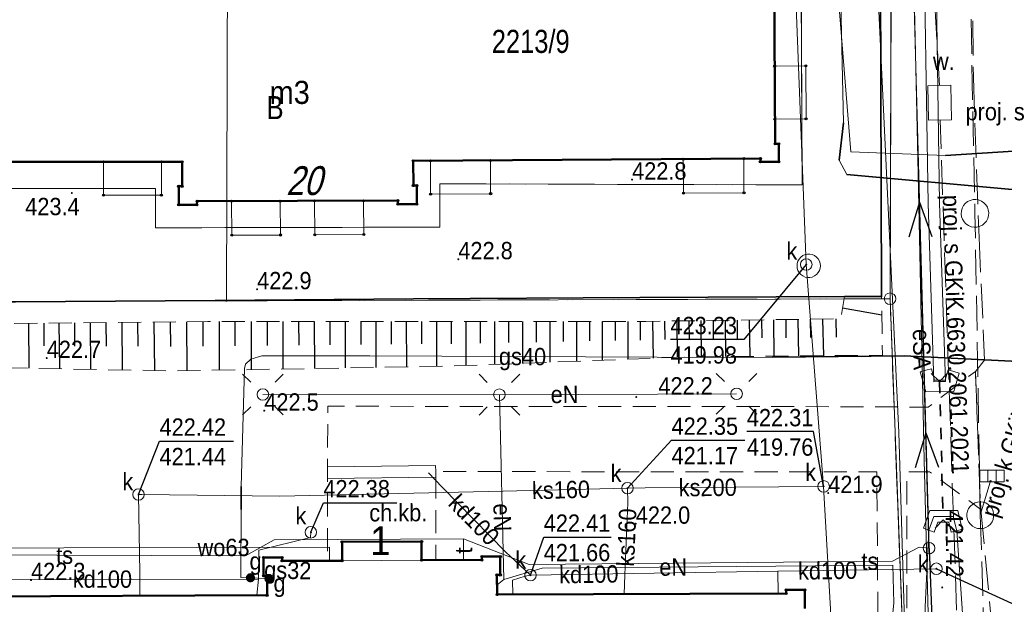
# Model space of a CAD drawing. Header units: metres. Extents: x 7417884 to 7418420, y 5565806 to 5566270.
# Tile 26 of 43: x 7418327 to 7418369, y 5565905 to 5565930. Entities that reach past the tile are written whole.
import ezdxf
from ezdxf.enums import TextEntityAlignment as Align

# ---------------------------------------------------------------- set-up
doc = ezdxf.new("R2010")
doc.units = ezdxf.units.M
for name, pattern in [('1.0_0.5', [1.5, 1, -0.5]), ('1.5_0.5', [2, 1.5, -0.5]), ('219-500', [0]), ('egkk-500', [0]), ('otkz_500', [1, 0.5, -0.5]), ('suep_nn_500', [0])]:
    doc.linetypes.add(name, pattern=pattern)
for name, color, linetype in [('000 Inne (niezydentyfikowane)', 7, 'Continuous'), ('202-punkt graniczny', 7, 'Continuous'), ('203-punkt graniczny', 7, 'Continuous'), ('210-oznaczenie konturu użytku gruntowego', 7, 'Continuous'), ('211-numer działki ewidencyjnej', 7, 'Continuous'), ('217-kontur klasyfikacyjny', 7, 'Continuous'), ('218-kontur użytku gruntowego', 7, 'Continuous'), ('219-działka ewidencyjna', 7, 'Continuous'), ('238-Punkt adresowy budynku', 7, 'Continuous'), ('312-budynek ewidencyjny', 7, 'Continuous'), ('312-oznaczenie budynku ewidencyjnego-Atr117', 7, 'Continuous'), ('320-blok - kondygnacja nadziemna', 7, 'Continuous'), ('320-blok - kondygnacja nadziemna-Atr25', 7, 'Continuous'), ('chodnik', 7, 'Continuous'), ('chodnik-Atr17', 7, 'Continuous'), ('gazowe urządzenie techniczne', 7, 'Continuous'), ('gazowe urządzenie techniczne-Atr17', 7, 'Continuous'), ('inny rodzaj bloku', 7, 'Continuous'), ('jezdnia', 7, 'Continuous'), ('komora podziemna', 7, 'Continuous'), ('komora podziemna - ob. projektowany', 7, 'Continuous'), ('komora podziemna - ob. projektowany-Atr17', 7, 'Continuous'), ('kratka ściekowa - ob. projektowany', 7, 'Continuous'), ('latarnia', 7, 'Continuous'), ('obudowa ochronna przewodu', 7, 'Continuous'), ('odwodnienie liniowe', 7, 'Continuous'), ('ogrodzenie trwałe', 7, 'Continuous'), ('pikieta naturalna', 7, 'Continuous'), ('pikieta naturalna-Atr2', 7, 'Continuous'), ('pikieta sztuczna', 7, 'Continuous'), ('pikieta sztuczna-Atr2', 7, 'Continuous'), ('przepust', 7, 'Continuous'), ('przewód elektroenergetyczny niskiego napięcia', 7, 'Continuous'), ('przewód elektroenergetyczny podziemny', 7, 'Continuous'), ('przewód elektroenergetyczny podziemny-Atr1', 7, 'Continuous'), ('przewód gazowy', 7, 'Continuous'), ('przewód gazowy-Atr1', 7, 'Continuous'), ('przewód kanalizacyjny', 7, 'Continuous'), ('przewód kanalizacyjny - ob. projektowany', 7, 'Continuous'), ('przewód kanalizacyjny - ob. projektowany-Atr1', 7, 'Continuous'), ('przewód kanalizacyjny-Atr1', 7, 'Continuous'), ('przewód specjalny - ob. projektowany', 7, 'Continuous'), ('przewód specjalny - ob. projektowany-Atr1', 7, 'Continuous'), ('przewód telekomunikacyjny podziemny', 7, 'Continuous'), ('przewód telekomunikacyjny podziemny-Atr1', 7, 'Continuous'), ('przewód wodociągowy', 7, 'Continuous'), ('przewód wodociągowy-Atr1', 7, 'Continuous'), ('Punkt budynku', 7, 'Continuous'), ('rzędna', 7, 'Continuous'), ('rzędna-Atr2', 7, 'Continuous'), ('rzędna-Atr3', 7, 'Continuous'), ('rów przydrożny (linia)', 7, 'Continuous'), ('rów przydrożny (linia)-Atr17', 7, 'Continuous'), ('rów przydrożny (poligon)', 7, 'Continuous'), ('skarpa nieumocniona', 7, 'Continuous'), ('studnia kanalizacyjna', 7, 'Continuous'), ('studnia kanalizacyjna-Atr17', 7, 'Continuous'), ('słup przewodów napowietrznych', 7, 'Continuous'), ('właz do komory lub kanału - okrągły', 7, 'Continuous'), ('właz do komory lub kanału - okrągły-Atr17', 7, 'Continuous'), ('zasuwa lub zawór', 7, 'Continuous'), ('zasuwa lub zawór-Atr17', 7, 'Continuous'), ('ściana oporowa (linia)', 7, 'Continuous')]:
    doc.layers.add(name, color=color, linetype=linetype)
doc.styles.get("Standard").update_dxf_attribs({"font": 'arial.ttf'})
doc.linetypes.add('902-500', pattern='A,3.75,0,[1,ksztalty.shx,S=0.5,R=0,X=0,Y=0],3.75', length=7.5)
doc.linetypes.add('otdn_500', pattern='A,5,0,[21,ksztalty.shx,S=0.5,R=0,X=-1,Y=0]', length=5)
doc.linetypes.add('sukl_500', pattern='A,0.35,0,[22,ksztalty.shx,S=0.5,R=0,X=0,Y=0]', length=0.35)

# ---------------------------------------------------------------- blocks, each defined once
blk = doc.blocks.new('PUNKTBUD')
at = {"color": 0}
blk.add_circle((0, 0), 0.045, dxfattribs=at)
blk = doc.blocks.new('203')
at = {"linetype": 'Continuous', "lineweight": 0}
h = blk.add_hatch(color=0, dxfattribs=at)
edge = h.paths.add_edge_path()
edge.add_arc((0, 0), 0.045, 0, 360)
blk = doc.blocks.new('202')
at = {"color": 0, "linetype": 'Continuous', "lineweight": 0}
blk.add_circle((0, 0), 0.25, dxfattribs=at)
blk = doc.blocks.new('PW01')
at = {"linetype": 'Continuous', "lineweight": 13}
h = blk.add_hatch(color=0, dxfattribs=at)
edge = h.paths.add_edge_path()
edge.add_arc((0, 0), 0.045, 0, 360)
blk = doc.blocks.new('US15')
at = {"color": 0, "linetype": 'Continuous', "lineweight": 13}
blk.add_circle((0, 0), 0.25, dxfattribs=at)
blk = doc.blocks.new('SM01')
at = {"color": 0, "linetype": 'Continuous', "lineweight": 13}
for p, q in [((-0.53, 0.531), (-0.883, 0.884)), ((0.531, 0.531), (0.884, 0.884)), ((-0.53, -0.53), (-0.883, -0.883)), ((0.531, -0.53), (0.884, -0.883))]:
    blk.add_line(p, q, dxfattribs=at)
blk.add_circle((0, 0), 0.25, dxfattribs=at)
blk = doc.blocks.new('US22')
at = {"color": 0, "linetype": 'Continuous', "lineweight": 13}
blk.add_circle((0, 0), 0.25, dxfattribs=at)
blk = doc.blocks.new('SUEP1')
at = {"color": 0, "linetype": 'Continuous'}
for p, q in [((5, 0), (3.5, 0.5)), ((15, 0), (13.5, 0.5)), ((0, 0), (5, 0)), ((5, 0), (3.5, -0.5)), ((5, 0), (15, 0)), ((15, 0), (13.5, -0.5))]:
    blk.add_line(p, q, dxfattribs=at)
blk = doc.blocks.new('IB05')
at = {"color": 0, "linetype": 'Continuous', "lineweight": 13}
for q in [(0.354, 0.354), (0.354, -0.354)]:
    blk.add_line((0, 0), q, dxfattribs=at)
blk = doc.blocks.new('US25')
at = {"linetype": 'Continuous', "lineweight": 0}
h = blk.add_hatch(color=0, dxfattribs=at)
edge = h.paths.add_edge_path()
edge.add_arc((0, 0), 0.2, 0, 360)
blk = doc.blocks.new('US05')
at = {"color": 0, "linetype": 'Continuous', "lineweight": 13}
for p, q in [((-0.525, -0.25), (-0.525, 0.25)), ((-0.525, 0.25), (-0.175, 0.25)), ((-0.175, -0.25), (-0.175, 0.25)), ((-0.175, 0.25), (0.175, 0.25)), ((0.175, -0.25), (0.175, 0.25)), ((0.175, 0.25), (0.525, 0.25)), ((0.525, -0.25), (0.525, 0.25)), ((-0.525, -0.25), (-0.175, -0.25)), ((-0.175, -0.25), (0.175, -0.25)), ((0.175, -0.25), (0.525, -0.25))]:
    blk.add_line(p, q, dxfattribs=at)

msp = doc.modelspace()

# ---------------------------------------------------------------- linework, layer by layer
at = {"layer": '000 Inne (niezydentyfikowane)', "color": 7, "linetype": 'Continuous', "lineweight": 25, "flags": 128}
for points in [[(7418362.44, 5565917.74), (7418364.14, 5565917.44)], [(7418355.26, 5565917.18), (7418355.28, 5565915.6)], [(7418355.78, 5565917.18), (7418355.79, 5565916.4)], [(7418356.3, 5565917.19), (7418356.32, 5565915.62)], [(7418356.83, 5565917.2), (7418356.84, 5565916.41)], [(7418357.35, 5565917.2), (7418357.37, 5565915.63)], [(7418357.87, 5565917.21), (7418357.88, 5565916.42)], [(7418358.4, 5565917.22), (7418358.42, 5565915.64)], [(7418358.93, 5565917.23), (7418358.94, 5565916.44)], [(7418359.45, 5565917.23), (7418359.47, 5565915.65)], [(7418359.98, 5565917.24), (7418359.99, 5565916.45)], [(7418360.51, 5565917.25), (7418360.53, 5565915.66)], [(7418361.04, 5565917.25), (7418361.05, 5565916.46)], [(7418361.58, 5565917.26), (7418361.61, 5565915.67)], [(7418362.15, 5565917.27), (7418362.16, 5565916.47)], [(7418327.16, 5565917.08), (7418327.18, 5565915.13)], [(7418327.82, 5565917.08), (7418327.83, 5565916.1)], [(7418328.48, 5565917.09), (7418328.5, 5565915.11)], [(7418329.15, 5565917.09), (7418329.16, 5565916.09)], [(7418329.83, 5565917.1), (7418329.85, 5565915.08)], [(7418330.51, 5565917.11), (7418330.52, 5565916.09)], [(7418331.2, 5565917.11), (7418331.22, 5565915.05)], [(7418331.89, 5565917.12), (7418331.9, 5565916.08)], [(7418332.6, 5565917.13), (7418332.62, 5565915.03)], [(7418333.3, 5565917.13), (7418333.31, 5565916.07)], [(7418334.01, 5565917.14), (7418334.03, 5565915.02)], [(7418334.71, 5565917.15), (7418334.72, 5565916.09)], [(7418335.42, 5565917.15), (7418335.42, 5565915.04)], [(7418336.11, 5565917.15), (7418336.11, 5565916.1)], [(7418336.81, 5565917.15), (7418336.81, 5565915.07)], [(7418337.5, 5565917.15), (7418337.5, 5565916.12)], [(7418338.18, 5565917.15), (7418338.18, 5565915.09)], [(7418338.86, 5565917.15), (7418338.87, 5565916.13)], [(7418339.54, 5565917.16), (7418339.55, 5565915.12)], [(7418340.22, 5565917.16), (7418340.22, 5565916.14)], [(7418340.89, 5565917.16), (7418340.89, 5565915.14)], [(7418341.56, 5565917.16), (7418341.56, 5565916.15)], [(7418342.22, 5565917.16), (7418342.22, 5565915.16)], [(7418342.88, 5565917.16), (7418342.88, 5565916.17)], [(7418343.53, 5565917.16), (7418343.54, 5565915.19)], [(7418344.19, 5565917.16), (7418344.19, 5565916.18)], [(7418344.84, 5565917.16), (7418344.84, 5565915.21)], [(7418345.48, 5565917.16), (7418345.48, 5565916.19)], [(7418346.11, 5565917.16), (7418346.11, 5565915.25)], [(7418346.74, 5565917.16), (7418346.74, 5565916.22)], [(7418347.36, 5565917.16), (7418347.36, 5565915.3)], [(7418347.97, 5565917.16), (7418347.97, 5565916.24)], [(7418348.57, 5565917.16), (7418348.57, 5565915.34)], [(7418349.17, 5565917.16), (7418349.17, 5565916.26)], [(7418349.76, 5565917.16), (7418349.76, 5565915.39)], [(7418350.34, 5565917.16), (7418350.34, 5565916.29)], [(7418350.91, 5565917.16), (7418350.91, 5565915.43)], [(7418351.48, 5565917.16), (7418351.48, 5565916.31)], [(7418352.03, 5565917.16), (7418352.03, 5565915.48)], [(7418352.59, 5565917.16), (7418352.59, 5565916.33)], [(7418353.13, 5565917.16), (7418353.13, 5565915.52)], [(7418353.67, 5565917.16), (7418353.67, 5565916.35)], [(7418354.2, 5565917.16), (7418354.23, 5565915.56)], [(7418354.73, 5565917.17), (7418354.74, 5565916.38)]]:
    msp.add_lwpolyline(points, dxfattribs=at)
at = {"layer": '217-kontur klasyfikacyjny', "color": 92, "linetype": 'egkk-500', "lineweight": 18, "flags": 128}
for points in [[(7418360.63, 5565935.93), (7418360.69, 5565923.07)], [(7418364.5, 5565918.14), (7418364.56, 5565935.92)], [(7418332.67, 5565922.92), (7418316.94, 5565922.92)], [(7418332.67, 5565921.21), (7418332.67, 5565922.92)], [(7418360.69, 5565923.07), (7418344.99, 5565923.12)], [(7418344.99, 5565923.12), (7418344.99, 5565921.24)], [(7418335.75, 5565921.22), (7418332.67, 5565921.21)], [(7418344.99, 5565921.24), (7418335.75, 5565921.22)], [(7418320.43, 5565917.99), (7418335.74, 5565918.05)], [(7418335.74, 5565918.05), (7418364.5, 5565918.14)]]:
    msp.add_lwpolyline(points, dxfattribs=at)
at = {"layer": '218-kontur użytku gruntowego', "color": 3, "linetype": '1.0_0.5', "lineweight": 18, "ltscale": 2, "flags": 128}
for points in [[(7418360.69, 5565923.07), (7418360.63, 5565935.93)], [(7418360.63, 5565935.93), (7418360.69, 5565923.07)], [(7418364.56, 5565935.92), (7418364.5, 5565918.14)], [(7418364.5, 5565918.14), (7418364.56, 5565935.92)], [(7418316.94, 5565922.92), (7418332.67, 5565922.92)], [(7418332.67, 5565922.92), (7418316.94, 5565922.92)], [(7418332.67, 5565922.92), (7418332.67, 5565921.21)], [(7418332.67, 5565921.21), (7418332.67, 5565922.92)], [(7418344.99, 5565921.24), (7418344.99, 5565923.12)], [(7418344.99, 5565923.12), (7418360.69, 5565923.07)], [(7418360.69, 5565923.07), (7418344.99, 5565923.12)], [(7418344.99, 5565923.12), (7418344.99, 5565921.24)], [(7418332.67, 5565921.21), (7418335.75, 5565921.22)], [(7418335.75, 5565921.22), (7418332.67, 5565921.21)], [(7418335.75, 5565921.22), (7418344.99, 5565921.24)], [(7418344.99, 5565921.24), (7418335.75, 5565921.22)], [(7418335.74, 5565918.05), (7418320.43, 5565917.99)], [(7418320.43, 5565917.99), (7418335.74, 5565918.05)], [(7418364.5, 5565918.14), (7418335.74, 5565918.05)], [(7418335.74, 5565918.05), (7418364.5, 5565918.14)], [(7418364.5, 5565918.14), (7418366.46, 5565866.19)], [(7418366.46, 5565866.19), (7418364.5, 5565918.14)]]:
    msp.add_lwpolyline(points, dxfattribs=at)
at = {"layer": '219-działka ewidencyjna', "color": 7, "linetype": '219-500', "lineweight": 18, "flags": 128}
for points in [[(7418335.74, 5565918.05), (7418335.82, 5565942.54)], [(7418364.5, 5565918.14), (7418364.57, 5565939.64)], [(7418320.43, 5565917.99), (7418335.74, 5565918.05)], [(7418364.5, 5565918.14), (7418335.74, 5565918.05)], [(7418364.5, 5565918.14), (7418366.46, 5565866.19)]]:
    msp.add_lwpolyline(points, dxfattribs=at)
at = {"layer": '312-budynek ewidencyjny', "color": 7, "linetype": 'Continuous', "lineweight": 50, "flags": 128}
for points in [[(7418359.48, 5565932.05), (7418359.52, 5565924.85)], [(7418359.52, 5565924.85), (7418359.68, 5565924.85)], [(7418359.68, 5565924.85), (7418359.68, 5565924.07)], [(7418333.82, 5565924.07), (7418318.72, 5565924.07)], [(7418333.82, 5565923.01), (7418333.82, 5565924.07)], [(7418358.88, 5565924.21), (7418343.83, 5565924.11)], [(7418343.83, 5565924.11), (7418343.84, 5565923.04)], [(7418358.88, 5565924.07), (7418358.88, 5565924.21)], [(7418359.68, 5565924.07), (7418358.88, 5565924.07)], [(7418333.67, 5565922.21), (7418333.67, 5565923.01)], [(7418333.67, 5565923.01), (7418333.82, 5565923.01)], [(7418343.84, 5565923.04), (7418343.99, 5565923.04)], [(7418343.99, 5565923.04), (7418343.99, 5565922.24)], [(7418334.47, 5565922.36), (7418334.46, 5565922.21)], [(7418343.17, 5565922.39), (7418334.47, 5565922.36)], [(7418343.17, 5565922.24), (7418343.17, 5565922.39)], [(7418334.46, 5565922.21), (7418333.67, 5565922.21)], [(7418343.99, 5565922.24), (7418343.17, 5565922.24)], [(7418340.75, 5565907.61), (7418344.2, 5565907.62)], [(7418340.75, 5565906.79), (7418340.75, 5565907.61)], [(7418344.2, 5565907.62), (7418344.2, 5565906.81)], [(7418346.81, 5565906.82), (7418346.81, 5565906.97)], [(7418346.81, 5565906.97), (7418347.61, 5565906.97)], [(7418347.61, 5565906.97), (7418347.61, 5565906.17)], [(7418337.35, 5565906.13), (7418337.35, 5565906.93)], [(7418337.35, 5565906.93), (7418338.15, 5565906.93)], [(7418338.15, 5565906.93), (7418338.15, 5565906.78)], [(7418338.15, 5565906.78), (7418340.75, 5565906.79)], [(7418344.2, 5565906.81), (7418346.81, 5565906.82)], [(7418337.5, 5565906.13), (7418337.35, 5565906.13)], [(7418337.5, 5565905.29), (7418337.5, 5565906.13)], [(7418347.61, 5565906.17), (7418347.46, 5565906.17)], [(7418347.46, 5565906.17), (7418347.47, 5565905.32)], [(7418324.97, 5565905.24), (7418337.5, 5565905.29)], [(7418347.47, 5565905.32), (7418360, 5565905.37)], [(7418360, 5565905.37), (7418360, 5565905.52)], [(7418360, 5565905.52), (7418360.8, 5565905.52)], [(7418360.8, 5565905.52), (7418360.8, 5565904.72)]]:
    msp.add_lwpolyline(points, dxfattribs=at)
at = {"layer": '320-blok - kondygnacja nadziemna', "color": 7, "linetype": 'Continuous', "lineweight": 18, "flags": 128}
msp.add_lwpolyline([(7418340.75, 5565907.61), (7418340.75, 5565906.79), (7418344.2, 5565906.81), (7418344.2, 5565907.62)], close=True, dxfattribs=at)
at = {"layer": 'chodnik', "color": 7, "linetype": '1.0_0.5', "lineweight": 18, "flags": 128}
msp.add_lwpolyline([(7418340.12, 5565906.79), (7418340.75, 5565906.79), (7418340.75, 5565907.61), (7418344.2, 5565907.62), (7418344.2, 5565906.81), (7418344.82, 5565906.81), (7418344.81, 5565910.66), (7418353.07, 5565910.64), (7418363.93, 5565910.64), (7418363.97, 5565904.73), (7418364.04, 5565889.05), (7418364, 5565884.97), (7418364.02, 5565880.21), (7418365.24, 5565880.18), (7418365.25, 5565884.95), (7418365.24, 5565889.29), (7418365.23, 5565904.72), (7418365.23, 5565910.64), (7418366.21, 5565910.64), (7418368.43, 5565909.01), (7418368.2, 5565914.99), (7418366.15, 5565913.44), (7418364.12, 5565913.46), (7418353.46, 5565913.47), (7418340.13, 5565913.48), (7418340.12, 5565910.6)], close=True, dxfattribs=at)
at = {"layer": 'inny rodzaj bloku', "color": 7, "linetype": 'Continuous', "lineweight": 18, "flags": 128}
for points in [[(7418359.51, 5565925.92), (7418360.86, 5565925.93), (7418360.85, 5565928.23), (7418359.5, 5565928.22)], [(7418330.41, 5565924.07), (7418330.41, 5565922.63), (7418332.92, 5565922.63), (7418332.92, 5565924.07)], [(7418347.18, 5565924.13), (7418347.19, 5565922.69), (7418344.59, 5565922.67), (7418344.58, 5565924.11)], [(7418355.54, 5565924.19), (7418355.55, 5565922.71), (7418358.17, 5565922.73), (7418358.16, 5565924.21)], [(7418335.96, 5565922.37), (7418335.97, 5565920.89), (7418338.08, 5565920.9), (7418338.07, 5565922.37)], [(7418339.56, 5565922.38), (7418339.57, 5565920.91), (7418341.69, 5565920.92), (7418341.68, 5565922.38)]]:
    msp.add_lwpolyline(points, close=True, dxfattribs=at)
at = {"layer": 'jezdnia', "color": 7, "linetype": '1.5_0.5', "lineweight": 18}
msp.add_lwpolyline([(7418367.64, 5565971.32), (7418367.65, 5565967.23), (7418367.78, 5565960.7), (7418367.88, 5565954.71), (7418367.76, 5565948.39), (7418367.88, 5565940.75), (7418368.06, 5565934.18), (7418368.11, 5565927.74), (7418368.36, 5565920.79), (7418368.6, 5565915.48), (7418368.2, 5565914.99), (7418368.43, 5565909.01), (7418369.33, 5565899.62)], dxfattribs=at)
at = {"layer": 'komora podziemna', "color": 34, "linetype": 'Continuous', "lineweight": 18, "flags": 128}
msp.add_lwpolyline([(7418360.72, 5565919.13), (7418360.64, 5565919.19), (7418360.56, 5565919.27), (7418360.51, 5565919.36), (7418360.48, 5565919.46), (7418360.47, 5565919.57), (7418360.48, 5565919.67), (7418360.51, 5565919.77), (7418360.56, 5565919.86), (7418360.63, 5565919.94), (7418360.72, 5565920.01), (7418360.82, 5565920.05), (7418360.92, 5565920.07), (7418361.03, 5565920.07), (7418361.13, 5565920.05), (7418361.23, 5565920.01), (7418361.31, 5565919.94), (7418361.39, 5565919.87), (7418361.44, 5565919.77), (7418361.47, 5565919.67), (7418361.48, 5565919.57), (7418361.47, 5565919.46), (7418361.44, 5565919.36), (7418361.39, 5565919.27), (7418361.32, 5565919.19), (7418361.23, 5565919.13), (7418361.13, 5565919.08), (7418361.03, 5565919.06), (7418360.92, 5565919.06), (7418360.82, 5565919.08)], close=True, dxfattribs=at)
at = {"layer": 'komora podziemna - ob. projektowany', "color": 7, "linetype": 'Continuous', "lineweight": 18, "flags": 128}
msp.add_lwpolyline([(7418367.14, 5565927.39), (7418367.17, 5565925.89), (7418366.17, 5565925.87), (7418366.14, 5565927.37)], close=True, dxfattribs=at)
at = {"layer": 'komora podziemna - ob. projektowany', "color": 34, "linetype": 'Continuous', "lineweight": 18, "flags": 128}
for points in [[(7418368.78, 5565921.86), (7418368.77, 5565921.74), (7418368.74, 5565921.62), (7418368.68, 5565921.5), (7418368.6, 5565921.41), (7418368.5, 5565921.33), (7418368.39, 5565921.28), (7418368.26, 5565921.24), (7418368.14, 5565921.24), (7418368.02, 5565921.26), (7418367.9, 5565921.31), (7418367.79, 5565921.38), (7418367.71, 5565921.47), (7418367.64, 5565921.58), (7418367.6, 5565921.69), (7418367.58, 5565921.82), (7418367.59, 5565921.94), (7418367.62, 5565922.06), (7418367.68, 5565922.18), (7418367.76, 5565922.27), (7418367.86, 5565922.35), (7418367.97, 5565922.4), (7418368.1, 5565922.44), (7418368.22, 5565922.44), (7418368.34, 5565922.42), (7418368.46, 5565922.37), (7418368.57, 5565922.3), (7418368.65, 5565922.21), (7418368.72, 5565922.1), (7418368.76, 5565921.99)], [(7418368.85, 5565908.37), (7418368.75, 5565908.29), (7418368.65, 5565908.23), (7418368.53, 5565908.19), (7418368.41, 5565908.18), (7418368.29, 5565908.19), (7418368.17, 5565908.23), (7418368.07, 5565908.29), (7418367.98, 5565908.37), (7418367.9, 5565908.47), (7418367.85, 5565908.58), (7418367.83, 5565908.7), (7418367.83, 5565908.82), (7418367.85, 5565908.94), (7418367.9, 5565909.05), (7418367.98, 5565909.15), (7418368.07, 5565909.23), (7418368.17, 5565909.29), (7418368.29, 5565909.33), (7418368.41, 5565909.34), (7418368.53, 5565909.33), (7418368.65, 5565909.29), (7418368.75, 5565909.23), (7418368.84, 5565909.15), (7418368.92, 5565909.05), (7418368.97, 5565908.94), (7418368.99, 5565908.82), (7418368.99, 5565908.7), (7418368.97, 5565908.58), (7418368.92, 5565908.47)]]:
    msp.add_lwpolyline(points, close=True, dxfattribs=at)
at = {"layer": 'obudowa ochronna przewodu', "color": 7, "linetype": 'Continuous', "lineweight": 35, "flags": 128}
for points in [[(7418362.3, 5565924.15), (7418362.49, 5565925.76)], [(7418374.62, 5565924.83), (7418366.9, 5565924.34)], [(7418377.28, 5565922.2), (7418362.63, 5565923.52)], [(7418359.41, 5565915.61), (7418365.11, 5565915.67), (7418373.55, 5565915.24), (7418373.9, 5565915.22)], [(7418336.38, 5565909.01), (7418336.38, 5565910.01)]]:
    msp.add_lwpolyline(points, dxfattribs=at)
at = {"layer": 'odwodnienie liniowe', "color": 34, "linetype": 'Continuous', "lineweight": 18}
for p, q in [((7418340.117, 5565910.85), (7418344.807, 5565910.91)), ((7418340.117, 5565910.85), (7418340.12, 5565910.6)), ((7418344.807, 5565910.91), (7418344.81, 5565910.66))]:
    msp.add_line(p, q, dxfattribs=at)
at = {"layer": 'odwodnienie liniowe', "color": 34, "linetype": 'sukl_500', "lineweight": 18}
for p, q in [((7418340.123, 5565910.35), (7418340.12, 5565910.6)), ((7418340.123, 5565910.35), (7418344.813, 5565910.41)), ((7418344.813, 5565910.41), (7418344.81, 5565910.66))]:
    msp.add_line(p, q, dxfattribs=at)
at = {"layer": 'ogrodzenie trwałe', "color": 7, "linetype": '902-500', "lineweight": 35, "flags": 128}
msp.add_lwpolyline([(7418364.09, 5565932.05), (7418364.13, 5565918.23), (7418362.53, 5565918.23), (7418353.65, 5565918.2)], dxfattribs=at)
at = {"layer": 'ogrodzenie trwałe', "color": 7, "linetype": '902-500', "lineweight": 35}
msp.add_lwpolyline([(7418307.12, 5565917.939), (7418320.43, 5565917.99), (7418322.27, 5565917.98), (7418335.25, 5565918.07), (7418343.85, 5565918.13), (7418353.65, 5565918.2)], dxfattribs=at)
at = {"layer": 'przepust', "color": 7, "linetype": 'otkz_500', "lineweight": 35, "flags": 128}
msp.add_lwpolyline([(7418366.65, 5565914.55), (7418366.8, 5565908.56)], dxfattribs=at)
at = {"layer": 'przewód elektroenergetyczny niskiego napięcia', "color": 1, "linetype": 'suep_nn_500', "lineweight": 18, "flags": 128}
for points in [[(7418366.19, 5565907.33), (7418365.08, 5565947.47)], [(7418367.72, 5565868.96), (7418366.19, 5565907.33)]]:
    msp.add_lwpolyline(points, dxfattribs=at)
at = {"layer": 'przewód elektroenergetyczny podziemny', "color": 1, "linetype": 'Continuous', "lineweight": 18, "flags": 128}
for points in [[(7418369.45, 5565858.68), (7418368.48, 5565859.17), (7418367.35, 5565859.94), (7418366.19, 5565862.83), (7418365.06, 5565867.93), (7418365.96, 5565873.36), (7418366.81, 5565877.74), (7418366.96, 5565879.84), (7418366.49, 5565891.75), (7418365.98, 5565911.15), (7418365.71, 5565924.22), (7418365.5, 5565933.35), (7418365.2, 5565936.72), (7418365.37, 5565951.27), (7418365.17, 5565958.86), (7418365.21, 5565964.17), (7418364.99, 5565965.74), (7418365.04, 5565980.73), (7418364.41, 5565986.46)], [(7418378.23, 5565905.63), (7418378.32, 5565906.7), (7418378.02, 5565912.04), (7418377.63, 5565920.77), (7418377.77, 5565921.85), (7418377.28, 5565922.2), (7418362.63, 5565923.52), (7418362.3, 5565924.15), (7418362.49, 5565925.76), (7418362.28, 5565934.88), (7418362.14, 5565940.68), (7418362.14, 5565946.66), (7418362.05, 5565947.51), (7418361.75, 5565947.69), (7418341.43, 5565947.78)], [(7418337.32, 5565913.99), (7418347.57, 5565913.98), (7418357.85, 5565914.02)], [(7418347.57, 5565913.98), (7418347.76, 5565905.98), (7418347.47, 5565905.75)], [(7418347.76, 5565905.98), (7418349.43, 5565906.47), (7418364.62, 5565906.59), (7418364.66, 5565904.95), (7418364.56, 5565903.96)]]:
    msp.add_lwpolyline(points, dxfattribs=at)
at = {"layer": 'przewód elektroenergetyczny podziemny', "color": 1, "linetype": 'Continuous', "lineweight": 18}
msp.add_lwpolyline([(7418368.347, 5565812.686), (7418368.02, 5565844.29), (7418368.09, 5565860.05), (7418366.23, 5565867.66), (7418364.88, 5565912.34), (7418362.67, 5565958.91), (7418362.89, 5565975.13)], dxfattribs=at)
at = {"layer": 'przewód gazowy', "color": 52, "linetype": 'Continuous', "lineweight": 18, "flags": 128}
for points in [[(7418361.24, 5565943.79), (7418362.8, 5565924.5), (7418366.9, 5565924.34), (7418374.62, 5565924.83), (7418375.29, 5565924.36), (7418375.74, 5565924.34), (7418376.12, 5565924.38), (7418379.32, 5565923.96), (7418405.1, 5565923.66), (7418405.91, 5565923.65), (7418411.9, 5565923.66)], [(7418375.74, 5565924.34), (7418375.52, 5565922.52), (7418375, 5565917.7), (7418374.78, 5565916.39), (7418374.51, 5565915.78), (7418373.9, 5565915.22), (7418373.55, 5565915.24), (7418365.11, 5565915.67), (7418359.41, 5565915.61), (7418357.53, 5565915.6), (7418341.95, 5565915.66), (7418337.27, 5565915.66), (7418336.79, 5565915.52), (7418336.56, 5565915.3), (7418336.52, 5565915.11), (7418336.38, 5565910.01), (7418336.38, 5565909.01), (7418336.36, 5565906.06), (7418336.78, 5565906.05)], [(7418336.78, 5565906.05), (7418337.08, 5565906.03), (7418337.58, 5565906.02)]]:
    msp.add_lwpolyline(points, dxfattribs=at)
at = {"layer": 'przewód kanalizacyjny', "color": 34, "linetype": 'Continuous', "lineweight": 18}
msp.add_lwpolyline([(7418363.32, 5565861.75), (7418362.71, 5565862.83), (7418363.08, 5565872.37), (7418362.32, 5565897.62), (7418361.62, 5565910.01), (7418360.87, 5565919.62), (7418359.83, 5565946.47), (7418347.14, 5565946.45), (7418334.22, 5565946.4), (7418324.67, 5565946.5), (7418311.75, 5565946.52), (7418306.231, 5565946.441)], dxfattribs=at)
at = {"layer": 'przewód kanalizacyjny', "color": 34, "linetype": 'Continuous', "lineweight": 18, "flags": 128}
for points in [[(7418348.92, 5565906.16), (7418347.84, 5565907.17), (7418345.09, 5565909.97), (7418344.5, 5565910.59)], [(7418331.99, 5565905.27), (7418331.98, 5565906.27), (7418331.93, 5565909.66), (7418332.07, 5565909.66), (7418338.05, 5565909.59), (7418347.73, 5565909.8), (7418353.12, 5565909.93)], [(7418353.12, 5565909.93), (7418353.14, 5565909.29), (7418353.01, 5565906.17), (7418352.98, 5565905.34)], [(7418353.12, 5565909.93), (7418353.89, 5565909.94), (7418361.62, 5565910.01)], [(7418339.4, 5565908.02), (7418339.38, 5565907.79), (7418337.14, 5565907.24), (7418337.13, 5565905.99), (7418337.06, 5565905.29)], [(7418359.63, 5565906.33), (7418348.92, 5565906.16), (7418348.68, 5565906.12), (7418348.14, 5565905.95), (7418348.15, 5565905.33)], [(7418366.51, 5565906.44), (7418359.63, 5565906.33), (7418359.65, 5565905.37)], [(7418337.13, 5565905.99), (7418325.3, 5565905.98), (7418325.32, 5565905.24)]]:
    msp.add_lwpolyline(points, dxfattribs=at)
at = {"layer": 'przewód kanalizacyjny - ob. projektowany', "color": 34, "linetype": '1.5_0.5', "lineweight": 18, "flags": 128}
for points in [[(7418368.41, 5565908.76), (7418368.18, 5565921.84), (7418367.75, 5565943.06), (7418367.44, 5565950.81), (7418367.26, 5565968.23), (7418367.1, 5565988.68), (7418366.63, 5566028.84), (7418366.45, 5566068.07), (7418356.6, 5566070.9), (7418309.2, 5566070.05), (7418276.31, 5566069.04), (7418237.27, 5566067.98), (7418193.37, 5566066.99), (7418147.98, 5566065.89), (7418090.67, 5566081.76), (7418066.29, 5566088.62), (7418028.57, 5566099.91), (7417992.73, 5566109.31), (7417958.86, 5566120.82), (7417943.69, 5566125.74), (7417936.39, 5566141.2)], [(7418368.41, 5565908.76), (7418368.92, 5565910.46)], [(7418368.41, 5565908.76), (7418369.7, 5565868.3), (7418369.9, 5565853.9)]]:
    msp.add_lwpolyline(points, dxfattribs=at)
at = {"layer": 'przewód specjalny - ob. projektowany', "color": 7, "linetype": '1.5_0.5', "lineweight": 18, "flags": 128}
for points in [[(7418366.64, 5565927.38), (7418365.59, 5565946.19), (7418365.93, 5565947.6), (7418365.66, 5565963.56), (7418365.46, 5565965.26), (7418365.54, 5565980.73), (7418365.21, 5565996.9)], [(7418368.46, 5565872.67), (7418366.67, 5565925.88)]]:
    msp.add_lwpolyline(points, dxfattribs=at)
at = {"layer": 'przewód telekomunikacyjny podziemny', "color": 30, "linetype": 'Continuous', "lineweight": 18, "flags": 128}
for points in [[(7418320.2, 5565907.06), (7418336.56, 5565907), (7418337.81, 5565907.69), (7418346.01, 5565907.74), (7418348.86, 5565906.63), (7418364.6, 5565906.77), (7418365.76, 5565907.37), (7418366.19, 5565907.33)], [(7418346.01, 5565907.74), (7418346.01, 5565906.81)]]:
    msp.add_lwpolyline(points, dxfattribs=at)
at = {"layer": 'przewód wodociągowy', "color": 5, "linetype": 'Continuous', "lineweight": 18, "flags": 128}
msp.add_lwpolyline([(7418322.37, 5565867.71), (7418322.39, 5565867.9), (7418322.38, 5565874.11), (7418322.06, 5565906.07), (7418322.93, 5565907.33), (7418340.21, 5565907.38), (7418340.21, 5565906.79)], dxfattribs=at)
at = {"layer": 'rzędna-Atr2', "color": 7, "flags": 128}
for points in [[(7418360.87, 5565919.62), (7418358.16, 5565916.37), (7418354.982, 5565916.37)], [(7418361.62, 5565910.01), (7418361.18, 5565912.38), (7418358.294, 5565912.38)], [(7418331.93, 5565909.66), (7418332.84, 5565911.97), (7418336.05, 5565911.97)], [(7418353.12, 5565909.93), (7418355.03, 5565912.01), (7418358.208, 5565912.01)], [(7418339.4, 5565908.02), (7418339.94, 5565909.3), (7418343.118, 5565909.3)], [(7418348.92, 5565906.16), (7418349.49, 5565907.81), (7418352.407, 5565907.81)], [(7418366.51, 5565906.44), (7418369.77, 5565904.95), (7418372.687, 5565904.95)]]:
    msp.add_lwpolyline(points, dxfattribs=at)
at = {"layer": 'rów przydrożny (linia)', "color": 0, "linetype": 'Continuous', "lineweight": 18}
for p, q in [((7418366.15, 5565922.264), (7418366, 5565932.066)), ((7418366.65, 5565922.276), (7418366.5, 5565932.074)), ((7418366.4, 5565914.542), (7418366.15, 5565922.264)), ((7418366.9, 5565914.558), (7418366.65, 5565922.276)), ((7418366.4, 5565914.542), (7418366.65, 5565914.55)), ((7418366.9, 5565914.558), (7418366.65, 5565914.55))]:
    msp.add_line(p, q, dxfattribs=at)
at = {"layer": 'rów przydrożny (poligon)', "color": 7, "linetype": 'Continuous', "lineweight": 18, "flags": 128}
msp.add_lwpolyline([(7418367.57, 5565879.99), (7418367.78, 5565879.44), (7418368.39, 5565879.5), (7418368.45, 5565880.03), (7418368.74, 5565881.04), (7418368.13, 5565889.14), (7418367.86, 5565895.41), (7418367.79, 5565902.41), (7418367.39, 5565908.09), (7418367.24, 5565908.71), (7418366.4, 5565908.71), (7418366.18, 5565908.11), (7418366.02, 5565904.79), (7418366.04, 5565894.72), (7418366.45, 5565889.07)], close=True, dxfattribs=at)
at = {"layer": 'skarpa nieumocniona', "color": 7, "linetype": '1.0_0.5', "lineweight": 18, "flags": 128}
msp.add_lwpolyline([(7418320.79, 5565917.91), (7418321.34, 5565915.24), (7418333.58, 5565915.01), (7418345.37, 5565915.22), (7418355.8, 5565915.62), (7418364.17, 5565915.69), (7418364.13, 5565918.23), (7418362.53, 5565918.23), (7418362.36, 5565917.27), (7418353.92, 5565917.16), (7418344.02, 5565917.16), (7418334.94, 5565917.15), (7418322.43, 5565917.03), (7418322.27, 5565917.98)], close=True, dxfattribs=at)
msp.add_lwpolyline([(7418320.79, 5565917.91), (7418321.34, 5565915.24), (7418333.58, 5565915.01), (7418345.37, 5565915.22), (7418355.8, 5565915.62), (7418364.17, 5565915.69), (7418364.13, 5565918.23), (7418362.53, 5565918.23), (7418362.36, 5565917.27), (7418353.92, 5565917.16), (7418344.02, 5565917.16), (7418334.94, 5565917.15), (7418322.43, 5565917.03), (7418322.27, 5565917.98)], close=True, dxfattribs=at)
at = {"layer": 'ściana oporowa (linia)', "color": 0, "lineweight": 18}
for p, q in [((7418366.291, 5565915.107), (7418366.05, 5565915.04)), ((7418366.291, 5565915.107), (7418366.429, 5565914.612)), ((7418366.892, 5565914.618), (7418367.02, 5565915.06)), ((7418367.02, 5565915.06), (7418367.26, 5565914.99)), ((7418366.429, 5565914.612), (7418366.892, 5565914.618)), ((7418365.945, 5565908.196), (7418366.225, 5565908.96)), ((7418366.225, 5565908.96), (7418367.437, 5565908.96)), ((7418367.437, 5565908.96), (7418367.633, 5565908.149)), ((7418365.945, 5565908.196), (7418366.18, 5565908.11)), ((7418367.633, 5565908.149), (7418367.39, 5565908.09))]:
    msp.add_line(p, q, dxfattribs=at)
at = {"layer": 'ściana oporowa (linia)', "color": 0, "linetype": 'otdn_500', "lineweight": 18}
for p, q in [((7418365.809, 5565914.973), (7418366.05, 5565915.04)), ((7418365.809, 5565914.973), (7418366.051, 5565914.108)), ((7418367.5, 5565914.92), (7418367.26, 5565914.99)), ((7418367.268, 5565914.122), (7418367.5, 5565914.92)), ((7418366.051, 5565914.108), (7418367.268, 5565914.122)), ((7418366.415, 5565908.024), (7418366.575, 5565908.46)), ((7418366.575, 5565908.46), (7418367.043, 5565908.46)), ((7418367.043, 5565908.46), (7418367.147, 5565908.031)), ((7418366.415, 5565908.024), (7418366.18, 5565908.11)), ((7418367.147, 5565908.031), (7418367.39, 5565908.09))]:
    msp.add_line(p, q, dxfattribs=at)

# ---------------------------------------------------------------- block references
at = {"layer": '202-punkt graniczny', "color": 7, "linetype": 'Continuous', "lineweight": 18}
msp.add_blockref('202', (7418364.5, 5565918.14), dxfattribs=at)
at = {"layer": '203-punkt graniczny', "color": 7, "linetype": 'Continuous', "lineweight": 18}
msp.add_blockref('203', (7418335.74, 5565918.05), dxfattribs=at)
at = {"layer": 'gazowe urządzenie techniczne', "color": 52, "linetype": 'Continuous', "lineweight": 18}
msp.add_blockref('US25', (7418336.78, 5565906.05), dxfattribs=at)
at = {"layer": 'kratka ściekowa - ob. projektowany', "color": 34, "linetype": 'Continuous', "lineweight": 18}
msp.add_blockref('US05', (7418368.92, 5565910.46), dxfattribs=at)
at = {"layer": 'latarnia', "color": 7, "linetype": 'Continuous', "lineweight": 18}
for p in [(7418337.32, 5565913.99), (7418347.57, 5565913.98), (7418357.85, 5565914.02)]:
    msp.add_blockref('SM01', p, dxfattribs=at)
at = {"layer": 'pikieta naturalna', "color": 7, "linetype": 'Continuous', "lineweight": 13}
for p in [(7418353.32, 5565923.3), (7418329.04, 5565922.72), (7418345.79, 5565919.85), (7418337.07, 5565918.55), (7418327.95, 5565915.57), (7418353.5, 5565913.88), (7418337.38, 5565913.29), (7418361.82, 5565909.72), (7418353.48, 5565908.39), (7418327.27, 5565905.95)]:
    msp.add_blockref('PW01', p, dxfattribs=at)
at = {"layer": 'pikieta sztuczna', "color": 7, "linetype": 'Continuous', "lineweight": 13}
msp.add_blockref('PW01', (7418366.76, 5565905.63), dxfattribs=at)
at = {"layer": 'przepust', "color": 7, "linetype": 'Continuous', "lineweight": 35}
for p, rotation in [((7418366.65, 5565914.55), 91.43400000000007), ((7418366.8, 5565908.56), 271.4340000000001)]:
    msp.add_blockref('IB05', p, dxfattribs=dict(at, rotation=rotation))
at = {"layer": 'przewód elektroenergetyczny niskiego napięcia', "color": 1, "linetype": 'Continuous', "lineweight": 18}
for rotation in [91.584, 272.283]:
    msp.add_blockref('SUEP1', (7418366.19, 5565907.33), dxfattribs=dict(at, rotation=rotation))
at = {"layer": 'Punkt budynku', "color": 5, "linetype": 'Continuous', "lineweight": 18}
for p in [(7418360.85, 5565928.23), (7418359.5, 5565928.22), (7418359.51, 5565925.92), (7418360.86, 5565925.93), (7418359.52, 5565924.85), (7418359.68, 5565924.85), (7418330.41, 5565924.07), (7418332.92, 5565924.07), (7418333.82, 5565924.07), (7418343.83, 5565924.11), (7418344.58, 5565924.11), (7418347.18, 5565924.13), (7418355.54, 5565924.19), (7418358.16, 5565924.21), (7418358.88, 5565924.21), (7418358.88, 5565924.07), (7418359.68, 5565924.07), (7418333.67, 5565923.01), (7418333.82, 5565923.01), (7418343.84, 5565923.04), (7418343.99, 5565923.04), (7418347.19, 5565922.69), (7418355.55, 5565922.71), (7418358.17, 5565922.73), (7418330.41, 5565922.63), (7418332.92, 5565922.63), (7418334.47, 5565922.36), (7418335.96, 5565922.37), (7418338.07, 5565922.37), (7418339.56, 5565922.38), (7418341.68, 5565922.38), (7418343.17, 5565922.39), (7418344.59, 5565922.67), (7418333.67, 5565922.21), (7418334.46, 5565922.21), (7418343.17, 5565922.24), (7418343.99, 5565922.24), (7418335.97, 5565920.89), (7418338.08, 5565920.9), (7418339.57, 5565920.91), (7418341.69, 5565920.92), (7418340.75, 5565907.61), (7418344.2, 5565907.62), (7418337.35, 5565906.93), (7418338.15, 5565906.93), (7418346.81, 5565906.97), (7418347.61, 5565906.97), (7418338.15, 5565906.78), (7418340.75, 5565906.79), (7418344.2, 5565906.81), (7418346.81, 5565906.82), (7418337.35, 5565906.13), (7418337.5, 5565906.13), (7418347.46, 5565906.17), (7418347.61, 5565906.17), (7418337.5, 5565905.29), (7418347.47, 5565905.32), (7418360, 5565905.52), (7418360, 5565905.37), (7418360.8, 5565905.52)]:
    msp.add_blockref('PUNKTBUD', p, dxfattribs=at)
at = {"layer": 'rzędna', "color": 34, "linetype": 'Continuous', "lineweight": 18}
for p in [(7418360.87, 5565919.62), (7418353.12, 5565909.93), (7418361.62, 5565910.01), (7418331.93, 5565909.66), (7418339.4, 5565908.02), (7418348.92, 5565906.16), (7418366.51, 5565906.44)]:
    msp.add_blockref('PW01', p, dxfattribs=at)
at = {"layer": 'studnia kanalizacyjna', "color": 34, "linetype": 'Continuous', "lineweight": 18}
for p in [(7418353.12, 5565909.93), (7418361.62, 5565910.01), (7418331.93, 5565909.66), (7418339.4, 5565908.02), (7418366.51, 5565906.44), (7418348.92, 5565906.16)]:
    msp.add_blockref('US15', p, dxfattribs=at)
at = {"layer": 'słup przewodów napowietrznych', "color": 7, "linetype": 'Continuous', "lineweight": 18}
msp.add_blockref('US15', (7418366.19, 5565907.33), dxfattribs=at)
at = {"layer": 'właz do komory lub kanału - okrągły', "color": 7, "linetype": 'Continuous', "lineweight": 18}
msp.add_blockref('US22', (7418360.87, 5565919.62), dxfattribs=at)
at = {"layer": 'zasuwa lub zawór', "color": 52, "linetype": 'Continuous', "lineweight": 18}
msp.add_blockref('US25', (7418337.58, 5565906.02), dxfattribs=at)

# ---------------------------------------------------------------- texts
at = {"layer": '210-oznaczenie konturu użytku gruntowego', "color": 3, "linetype": 'Continuous', "lineweight": 18, "width": 0.79}
msp.add_text('B', height=1, dxfattribs=at).set_placement((7418337.48, 5565925.92))
at = {"layer": '211-numer działki ewidencyjnej', "color": 7, "linetype": 'Continuous', "lineweight": 18, "width": 0.79}
msp.add_text('2213/9', height=1, dxfattribs=at).set_placement((7418347.24, 5565929.79), align=Align.TOP_LEFT)
at = {"layer": '238-Punkt adresowy budynku', "color": 7, "linetype": 'Continuous', "lineweight": 25, "oblique": 15, "width": 0.79}
msp.add_text('20', height=1.25, rotation=0.195, dxfattribs=at).set_placement((7418339.09, 5565922.63), align=Align.CENTER)
at = {"layer": '312-oznaczenie budynku ewidencyjnego-Atr117', "color": 7, "width": 0.9}
msp.add_text('m3', height=1, dxfattribs=at).set_placement((7418338.48, 5565927.08), align=Align.MIDDLE_CENTER)
at = {"layer": '320-blok - kondygnacja nadziemna-Atr25', "color": 7, "width": 0.9}
msp.add_text('1', height=1.25, dxfattribs=at).set_placement((7418341.97, 5565907.03))
at = {"layer": 'chodnik-Atr17', "color": 7, "width": 0.9}
msp.add_text('ch.kb.', height=0.75, rotation=0.166, dxfattribs=at).set_placement((7418341.93, 5565908.49))
at = {"layer": 'gazowe urządzenie techniczne-Atr17', "color": 52, "width": 0.9}
msp.add_text('g', height=0.75, dxfattribs=at).set_placement((7418336.74, 5565906.4))
at = {"layer": 'komora podziemna - ob. projektowany-Atr17', "color": 7, "width": 0.9}
msp.add_text('proj. s', height=0.75, dxfattribs=at).set_placement((7418367.77, 5565925.87))
at = {"layer": 'pikieta naturalna-Atr2', "color": 7, "width": 0.9}
for s, p in [('422.8', (7418353.32, 5565923.3)), ('423.4', (7418327.02, 5565921.76)), ('422.8', (7418345.79, 5565919.85)), ('422.9', (7418337.07, 5565918.55)), ('422.7', (7418327.95, 5565915.57)), ('422.5', (7418337.38, 5565913.29)), ('421.9', (7418361.82, 5565909.72)), ('422.0', (7418353.48, 5565908.39)), ('422.3', (7418327.27, 5565905.95))]:
    msp.add_text(s, height=0.75, dxfattribs=at).set_placement(p)
msp.add_text('422.2', height=0.75, dxfattribs=at).set_placement((7418354.46, 5565914.74), align=Align.TOP_LEFT)
at = {"layer": 'pikieta sztuczna-Atr2', "color": 7, "width": 0.9}
msp.add_text('421.42', height=0.75, rotation=270.356, dxfattribs=at).set_placement((7418366.91, 5565908.96))
at = {"layer": 'przewód elektroenergetyczny podziemny-Atr1', "color": 1, "width": 0.9}
for s, rotation, p in [('eSA', 271.144, (7418365.86, 5565916.83)), ('eN', 0.223, (7418349.79, 5565913.99)), ('eN', 271.36, (7418347.68, 5565909.27)), ('eN', 0.452, (7418354.5, 5565906.51))]:
    msp.add_text(s, height=0.75, rotation=rotation, dxfattribs=at).set_placement(p, align=Align.MIDDLE_LEFT)
at = {"layer": 'przewód gazowy-Atr1', "color": 40, "width": 0.9}
msp.add_text('gs40', height=0.75, rotation=359.779, dxfattribs=at).set_placement((7418347.55, 5565915.64), align=Align.MIDDLE_LEFT)
msp.add_text('gs32', height=0.75, rotation=358.854, dxfattribs=at).set_placement((7418337.37, 5565906.02))
at = {"layer": 'przewód kanalizacyjny - ob. projektowany-Atr1', "color": 34, "width": 0.9}
msp.add_text('proj. k GKiK.6630.2061.2021', height=0.75, rotation=73.3, dxfattribs=at).set_placement((7418368.43, 5565908.83), align=Align.TOP_LEFT)
at = {"layer": 'przewód kanalizacyjny-Atr1', "color": 34, "width": 0.9}
for s, rotation, p in [('ks200', 0.519, (7418355.34, 5565909.95)), ('ks160', 1.381, (7418348.98, 5565909.83)), ('kd100', 314.483, (7418345.57, 5565909.48)), ('ks160', 87.614, (7418353.03, 5565906.54)), ('kd100', 0.909, (7418350.16, 5565906.18)), ('kd100', 0.916, (7418360.51, 5565906.34)), ('kd100', 0.048, (7418329.08, 5565905.99))]:
    msp.add_text(s, height=0.75, rotation=rotation, dxfattribs=at).set_placement(p, align=Align.MIDDLE_LEFT)
at = {"layer": 'przewód specjalny - ob. projektowany-Atr1', "color": 7, "width": 0.9}
msp.add_text('proj. s GKiK.6630.2061.2021', height=0.75, rotation=271.926, dxfattribs=at).set_placement((7418366.78, 5565922.63))
at = {"layer": 'przewód telekomunikacyjny podziemny-Atr1', "color": 30, "width": 0.9}
for s, rotation, p in [('ts', 359.789, (7418328.36, 5565907.03)), ('t', 90, (7418346.02, 5565907.1)), ('ts', 0.509, (7418363.26, 5565906.76))]:
    msp.add_text(s, height=0.75, rotation=rotation, dxfattribs=at).set_placement(p, align=Align.MIDDLE_LEFT)
at = {"layer": 'przewód wodociągowy-Atr1', "color": 5, "width": 0.9}
msp.add_text('wo63', height=0.75, rotation=0.166, dxfattribs=at).set_placement((7418334.49, 5565907.36), align=Align.MIDDLE_LEFT)
at = {"layer": 'rzędna-Atr2', "color": 34, "width": 0.9}
for s, p in [('423.23', (7418354.982, 5565916.378)), ('422.31', (7418358.294, 5565912.388)), ('422.42', (7418332.84, 5565911.978)), ('422.35', (7418355.03, 5565912.018)), ('422.38', (7418339.94, 5565909.308)), ('422.41', (7418349.49, 5565907.817))]:
    msp.add_text(s, height=0.75, dxfattribs=at).set_placement(p, align=Align.BOTTOM_LEFT)
at = {"layer": 'rzędna-Atr3', "color": 34, "width": 0.9}
for s, p in [('419.98', (7418354.982, 5565915.103)), ('419.76', (7418358.294, 5565911.112)), ('421.44', (7418332.84, 5565910.702)), ('421.17', (7418355.03, 5565910.742)), ('421.66', (7418349.49, 5565906.542))]:
    msp.add_text(s, height=0.75, dxfattribs=at).set_placement(p, align=Align.BOTTOM_LEFT)
at = {"layer": 'rów przydrożny (linia)-Atr17', "color": 7, "width": 0.9}
msp.add_text('w.', height=0.75, dxfattribs=at).set_placement((7418366.36, 5565928.05))
at = {"layer": 'studnia kanalizacyjna-Atr17', "color": 34, "width": 0.9}
for p in [(7418352.39, 5565910.2), (7418360.82, 5565910.24), (7418331.23, 5565909.84), (7418338.73, 5565908.36), (7418348.26, 5565906.45), (7418365.7, 5565906.28)]:
    msp.add_text('k', height=0.75, dxfattribs=at).set_placement(p)
at = {"layer": 'właz do komory lub kanału - okrągły-Atr17', "color": 7, "width": 0.9}
msp.add_text('k', height=0.75, dxfattribs=at).set_placement((7418360.01, 5565919.83))
at = {"layer": 'zasuwa lub zawór-Atr17', "color": 52, "width": 0.9}
msp.add_text('g', height=0.75, dxfattribs=at).set_placement((7418337.78, 5565905.44))

doc.saveas('drawing.dxf')
